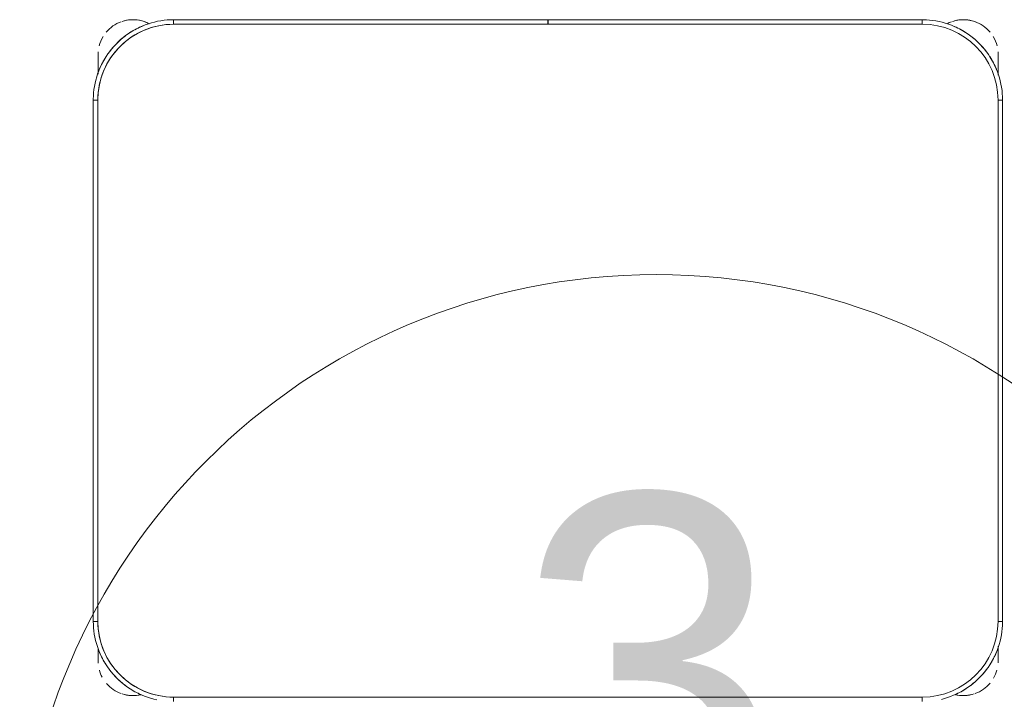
# Model space of a CAD drawing. Header units: metres. Extents: x 2.9 to 42.3, y -72.9 to -49.3.
# Tile 43 of 256: x 8.368 to 9.018, y -65.124 to -64.675. Entities that reach past the tile are written whole.
import ezdxf

# ---------------------------------------------------------------- set-up
doc = ezdxf.new("R2010")
doc.units = ezdxf.units.M
doc.layers.add('I-FURN', color=7, linetype='Continuous', lineweight=18)
doc.layers.add('M-HVAC-CDFF-IDEN', color=1, linetype='Continuous', lineweight=9, true_color=0xff0000)
doc.styles.add('Arial_2', font='arial.ttf', dxfattribs={"height": 0.225})

# ---------------------------------------------------------------- blocks, each defined once
blk = doc.blocks.new('ConjuntoParaAlunoTamanho6 - CJA06_ConjuntoParaAlunoTamanho6-V14-2PAV')
at = {"layer": 'I-FURN', "color": 253, "true_color": 0xaaaaaa}
for p, q in [((-0.247, 0.06497), (-0.247, 0.06197)), ((0.247, 0.06497), (0.247, 0.06197)), ((-0.29713, 0.03797), (-0.29713, 0.02828)), ((-0.29713, 0.02878), (-0.29713, 0.03797)), ((0.29687, 0.03797), (0.29687, 0.02961)), ((0.29687, 0.03299), (0.29687, 0.03797)), ((-0.3, 0.01197), (-0.3, -0.33203)), ((-0.3, 0.01197), (-0.297, 0.01197)), ((-0.3, 0.01197), (-0.3, -0.33203)), ((0.3, 0.01197), (0.297, 0.01197)), ((0.3, -0.33203), (0.3, 0.01197)), ((0.3, -0.33203), (0.3, 0.01197)), ((-0.3, -0.33203), (-0.297, -0.33203)), ((0.3, -0.33203), (0.297, -0.33203)), ((-0.29713, -0.34835), (-0.29713, -0.35394)), ((-0.29713, -0.34868), (-0.29713, -0.35705)), ((0.29687, -0.35394), (0.29687, -0.3492)), ((0.29687, -0.36203), (0.29687, -0.34961)), ((0.29687, -0.36203), (0.29687, -0.35705)), ((-0.29713, -0.35762), (-0.29713, -0.36203)), ((-0.29713, -0.35807), (-0.29713, -0.36203)), ((-0.247, -0.38503), (-0.247, -0.38203)), ((-0.00005, -0.38203), (-0.00005, -0.38503)), ((0.00005, -0.38503), (0.00005, -0.38203)), ((0.247, -0.38503), (0.247, -0.38203)), ((-0.247, -0.38503), (-0.00005, -0.38503)), ((-0.247, -0.38503), (-0.00005, -0.38503)), ((0.00005, -0.38503), (0.247, -0.38503)), ((0.00005, -0.38503), (0.247, -0.38503))]:
    blk.add_line(p, q, dxfattribs=at)
at = {"layer": 'I-FURN', "color": 253, "true_color": 0xaaaaaa, "flags": 128}
for points in [[(-0.2596, 0.06345), (-0.26165, 0.0629), (-0.26367, 0.06228), (-0.26567, 0.06157), (-0.26764, 0.06078), (-0.26957, 0.05992), (-0.27147, 0.05898), (-0.27333, 0.05796), (-0.27515, 0.05687), (-0.27693, 0.05571), (-0.27865, 0.05448), (-0.28033, 0.05318), (-0.28195, 0.05181), (-0.28351, 0.05038), (-0.28502, 0.04889), (-0.28647, 0.04734), (-0.28785, 0.04574), (-0.28917, 0.04407), (-0.29042, 0.04236), (-0.2916, 0.0406), (-0.29271, 0.0388), (-0.29374, 0.03695), (-0.29471, 0.03506), (-0.29559, 0.03313), (-0.2964, 0.03117), (-0.29713, 0.02918), (-0.29777, 0.02716), (-0.29834, 0.02512), (-0.29883, 0.02306), (-0.29923, 0.02097), (-0.29955, 0.01888), (-0.29978, 0.01677), (-0.29993, 0.01466), (-0.3, 0.01254), (-0.3, 0.01197)], [(0.247, 0.06197), (0.1235, 0.06197), (0, 0.06197), (-0.1235, 0.06197), (-0.247, 0.06197)], [(-0.247, 0.06197), (-0.1235, 0.06197), (0, 0.06197), (0.1235, 0.06197), (0.247, 0.06197)], [(0.3, 0.01197), (0.29996, 0.01409), (0.29983, 0.0162), (0.29962, 0.01831), (0.29932, 0.02041), (0.29894, 0.0225), (0.29848, 0.02456), (0.29794, 0.02661), (0.29731, 0.02864), (0.2966, 0.03064), (0.29582, 0.03261), (0.29495, 0.03454), (0.29401, 0.03644), (0.29299, 0.0383), (0.2919, 0.04012), (0.29074, 0.04189), (0.28951, 0.04362), (0.28821, 0.04529), (0.28685, 0.04691), (0.28542, 0.04848), (0.28393, 0.04999), (0.28238, 0.05143), (0.28077, 0.05282), (0.27911, 0.05413), (0.2774, 0.05538), (0.27564, 0.05656), (0.27383, 0.05767), (0.27198, 0.05871), (0.27009, 0.05967), (0.26816, 0.06056), (0.2662, 0.06136), (0.26421, 0.06209), (0.2622, 0.06274), (0.26015, 0.06331), (0.25809, 0.06379)], [(-0.29713, 0.03797), (-0.29713, 0.03796), (-0.29713, 0.03792), (-0.29713, 0.03785), (-0.29713, 0.03775), (-0.29713, 0.03763), (-0.29713, 0.03748), (-0.29713, 0.03731), (-0.29713, 0.03711), (-0.29713, 0.03688), (-0.29713, 0.03663), (-0.29713, 0.03635), (-0.29713, 0.03605), (-0.29713, 0.03572), (-0.29713, 0.03537), (-0.29713, 0.035), (-0.29713, 0.03461), (-0.29713, 0.03419), (-0.29713, 0.03375), (-0.29713, 0.03329), (-0.29713, 0.03282), (-0.29713, 0.03232), (-0.29713, 0.0318), (-0.29713, 0.03127), (-0.29713, 0.03072), (-0.29713, 0.03016), (-0.29713, 0.02958), (-0.29713, 0.02898)], [(0.29687, 0.03), (0.29687, 0.03057), (0.29687, 0.03112), (0.29687, 0.03166), (0.29687, 0.03218), (0.29687, 0.03268), (0.29687, 0.03317), (0.29687, 0.03363), (0.29687, 0.03407), (0.29687, 0.0345), (0.29687, 0.0349), (0.29687, 0.03528), (0.29687, 0.03563), (0.29687, 0.03596), (0.29687, 0.03627), (0.29687, 0.03656), (0.29687, 0.03682), (0.29687, 0.03705), (0.29687, 0.03726), (0.29687, 0.03744), (0.29687, 0.0376), (0.29687, 0.03772), (0.29687, 0.03783), (0.29687, 0.0379), (0.29687, 0.03795), (0.29687, 0.03797)], [(-0.297, 0.01197), (-0.297, -0.07403), (-0.297, -0.16003), (-0.297, -0.24603), (-0.297, -0.33203)], [(-0.297, -0.33203), (-0.297, -0.24603), (-0.297, -0.16003), (-0.297, -0.07403), (-0.297, 0.01197)], [(0.297, -0.33203), (0.297, -0.24603), (0.297, -0.16003), (0.297, -0.07403), (0.297, 0.01197)], [(0.297, 0.01197), (0.297, -0.07403), (0.297, -0.16003), (0.297, -0.24603), (0.297, -0.33203)], [(-0.3, -0.33203), (-0.29996, -0.33415), (-0.29983, -0.33627), (-0.29962, -0.33838), (-0.29932, -0.34048), (-0.29894, -0.34256), (-0.29848, -0.34463), (-0.29794, -0.34668), (-0.29731, -0.34871), (-0.2966, -0.3507), (-0.29582, -0.35267), (-0.29495, -0.35461), (-0.29401, -0.35651), (-0.29299, -0.35837), (-0.2919, -0.36019), (-0.29074, -0.36196), (-0.28951, -0.36368), (-0.28821, -0.36536), (-0.28685, -0.36698), (-0.28542, -0.36855), (-0.28393, -0.37005), (-0.28238, -0.3715), (-0.28077, -0.37288), (-0.27911, -0.3742), (-0.2774, -0.37545), (-0.27564, -0.37663), (-0.27383, -0.37774), (-0.27198, -0.37878), (-0.27009, -0.37974), (-0.26816, -0.38062), (-0.2662, -0.38143), (-0.26421, -0.38216), (-0.2622, -0.38281), (-0.26015, -0.38338), (-0.25809, -0.38386), (-0.25601, -0.38426), (-0.25391, -0.38458), (-0.25181, -0.38482), (-0.24969, -0.38497), (-0.24757, -0.38503), (-0.247, -0.38503)], [(0.247, -0.38503), (0.24912, -0.38499), (0.25124, -0.38486), (0.25334, -0.38465), (0.25544, -0.38436), (0.25753, -0.38398), (0.2596, -0.38351), (0.26165, -0.38297), (0.26367, -0.38234), (0.26567, -0.38164), (0.26764, -0.38085), (0.26957, -0.37999), (0.27147, -0.37904), (0.27333, -0.37803), (0.27515, -0.37694), (0.27693, -0.37578), (0.27865, -0.37454), (0.28033, -0.37324), (0.28195, -0.37188), (0.28351, -0.37045), (0.28502, -0.36896), (0.28647, -0.36741), (0.28785, -0.3658), (0.28917, -0.36414), (0.29042, -0.36243), (0.2916, -0.36067), (0.29271, -0.35886), (0.29374, -0.35701), (0.29471, -0.35512), (0.29559, -0.3532), (0.2964, -0.35124), (0.29713, -0.34925), (0.29777, -0.34723), (0.29834, -0.34519), (0.29883, -0.34312), (0.29923, -0.34104), (0.29955, -0.33895), (0.29978, -0.33684), (0.29993, -0.33472), (0.3, -0.33261), (0.3, -0.33203)], [(-0.29713, -0.34907), (-0.29713, -0.34973), (-0.29713, -0.35038), (-0.29713, -0.35102), (-0.29713, -0.35165), (-0.29713, -0.35227), (-0.29713, -0.35288), (-0.29713, -0.35348), (-0.29713, -0.35406), (-0.29713, -0.35463), (-0.29713, -0.35518), (-0.29713, -0.35572), (-0.29713, -0.35624), (-0.29713, -0.35674), (-0.29713, -0.35722), (-0.29713, -0.35769), (-0.29713, -0.35813), (-0.29713, -0.35855), (-0.29713, -0.35895), (-0.29713, -0.35933), (-0.29713, -0.35969), (-0.29713, -0.36002), (-0.29713, -0.36033), (-0.29713, -0.36061), (-0.29713, -0.36087), (-0.29713, -0.36111), (-0.29713, -0.36131), (-0.29713, -0.3615), (-0.29713, -0.36165), (-0.29713, -0.36178), (-0.29713, -0.36188), (-0.29713, -0.36196), (-0.29713, -0.36201), (-0.29713, -0.36203)], [(0.29687, -0.36203), (0.29687, -0.36201), (0.29687, -0.36197), (0.29687, -0.36191), (0.29687, -0.36181), (0.29687, -0.36169), (0.29687, -0.36154), (0.29687, -0.36137), (0.29687, -0.36117), (0.29687, -0.36094), (0.29687, -0.36069), (0.29687, -0.36041), (0.29687, -0.36011), (0.29687, -0.35978), (0.29687, -0.35943), (0.29687, -0.35906), (0.29687, -0.35866), (0.29687, -0.35825), (0.29687, -0.35781), (0.29687, -0.35735), (0.29687, -0.35687), (0.29687, -0.35638), (0.29687, -0.35586), (0.29687, -0.35533), (0.29687, -0.35478), (0.29687, -0.35421), (0.29687, -0.35363), (0.29687, -0.35304), (0.29687, -0.35244), (0.29687, -0.35182), (0.29687, -0.35119), (0.29687, -0.35055), (0.29687, -0.3499)], [(-0.247, -0.38203), (-0.1235, -0.38203), (0, -0.38203), (0.1235, -0.38203), (0.247, -0.38203)], [(-0.00005, -0.38203), (-0.06179, -0.38203), (-0.12353, -0.38203), (-0.18526, -0.38203), (-0.247, -0.38203)], [(0.247, -0.38203), (0.18526, -0.38203), (0.12352, -0.38203), (0.06179, -0.38203), (0.00005, -0.38203)]]:
    blk.add_lwpolyline(points, dxfattribs=at)
at = {"layer": 'I-FURN', "color": 253, "true_color": 0xaaaaaa}
for centre, radius, start, end in [((-0.247, 0.01197), 0.05, 90, 180), ((-0.247, 0.01197), 0.05, 90, 180), ((-0.27413, 0.03797), 0.023, 109.92744, 140.02309), ((-0.27413, 0.03797), 0.023, 76.78758, 108), ((-0.27413, 0.03797), 0.023, 76.40434, 104.46692), ((-0.247, 0.01197), 0.053, 112.5, 122.69993), ((0.247, 0.01197), 0.05, 360, 90), ((0.247, 0.01197), 0.05, 0, 90), ((0.247, 0.01197), 0.053, 57.30007, 67.5), ((0.247, 0.01197), 0.053, 57.30007, 67.5), ((0.27387, 0.03797), 0.023, 75.53308, 103.10319), ((0.27387, 0.03797), 0.023, 72, 102.57928), ((0.27387, 0.03797), 0.023, 41.01944, 70.30683), ((-0.247, 0.01197), 0.053, 127.1607, 143.14964), ((0.247, 0.01197), 0.053, 37.1607, 53.14964), ((0.247, 0.01197), 0.053, 37.1607, 53.14964), ((-0.27413, 0.03797), 0.023, 149.97621, 164.34498), ((0.27387, 0.03797), 0.023, 15.73053, 28.00925), ((-0.27413, 0.03797), 0.023, 176.5669, 180), ((-0.247, 0.01197), 0.053, 147.30007, 157.5), ((0.247, 0.01197), 0.053, 22.5, 32.69993), ((0.247, 0.01197), 0.053, 22.5, 32.69993), ((0.27387, 0.03797), 0.023, 360, 4.00915), ((-0.247, -0.33203), 0.05, 180, 270), ((-0.247, -0.33203), 0.05, 180, 270), ((0.247, -0.33203), 0.05, 270, 360), ((0.247, -0.33203), 0.05, 270, 0), ((-0.247, -0.33203), 0.053, 202.5, 212.69993), ((0.247, -0.33203), 0.053, 327.30007, 337.5), ((0.247, -0.33203), 0.053, 327.30007, 337.5), ((-0.27413, -0.36203), 0.023, 180, 184.41224), ((0.247, -0.33203), 0.053, 307.1607, 323.14964), ((0.247, -0.33203), 0.053, 307.1607, 323.14964), ((0.27387, -0.36203), 0.023, 355.58784, 360), ((-0.27413, -0.36203), 0.023, 194.46313, 211.29748), ((-0.247, -0.33203), 0.053, 217.1607, 233.14964), ((0.27387, -0.36203), 0.023, 328.70279, 345.53679), ((-0.247, -0.33203), 0.053, 237.30007, 247.5), ((0.247, -0.33203), 0.053, 292.5, 302.69993), ((0.247, -0.33203), 0.053, 292.5, 302.69993), ((0.27387, -0.36203), 0.023, 289.64716, 320.10645), ((-0.27413, -0.36203), 0.023, 220.15845, 250.98921), ((-0.27413, -0.36203), 0.023, 241.29896, 288), ((-0.27413, -0.36203), 0.023, 289.64716, 297.85925), ((0.27387, -0.36203), 0.023, 242.37001, 250.98921), ((0.27387, -0.36203), 0.023, 243.53772, 288), ((-0.27413, -0.36203), 0.023, 255.53308, 284.46692), ((0.27387, -0.36203), 0.023, 255.53308, 284.46692)]:
    blk.add_arc(centre, radius, start, end, dxfattribs=at)
blk = doc.blocks.new('4 GRE - ESCOLA DE CINEMA E AUDIOVISUAL CINE REX R07_rvt-1-2PAV')
at = {"layer": 'I-FURN', "color": 253, "lineweight": 18, "true_color": 0xaaaaaa, "rotation": 180}
blk.add_blockref('ConjuntoParaAlunoTamanho6 - CJA06_ConjuntoParaAlunoTamanho6-V14-2PAV', (8.71639, -65.06045), dxfattribs=at)
blk = doc.blocks.new('M_Identificador de terminal de ar_BTS - Em caixas-852561-2PAV')
at = {"layer": 'M-HVAC-CDFF-IDEN'}
blk.add_circle((0, 0), 0.0056, dxfattribs=at)

msp = doc.modelspace()

# ---------------------------------------------------------------- block references
at = {"lineweight": 5}
msp.add_blockref('4 GRE - ESCOLA DE CINEMA E AUDIOVISUAL CINE REX R07_rvt-1-2PAV', (0, 0), dxfattribs=at)
at = {"layer": 'M-HVAC-CDFF-IDEN', "xscale": 74.99999999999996, "yscale": 74.99999999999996, "zscale": 74.99999999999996}
msp.add_blockref('M_Identificador de terminal de ar_BTS - Em caixas-852561-2PAV', (8.78782, -65.26363), dxfattribs=at)

# ---------------------------------------------------------------- texts
at = {"layer": 'M-HVAC-CDFF-IDEN', "color": 7, "insert": (8.69565, -64.98849), "char_height": 0.225, "width": 0.2164556, "attachment_point": 1, "style": 'Arial_2'}
msp.add_mtext('3', dxfattribs=at)

doc.saveas('drawing.dxf')
